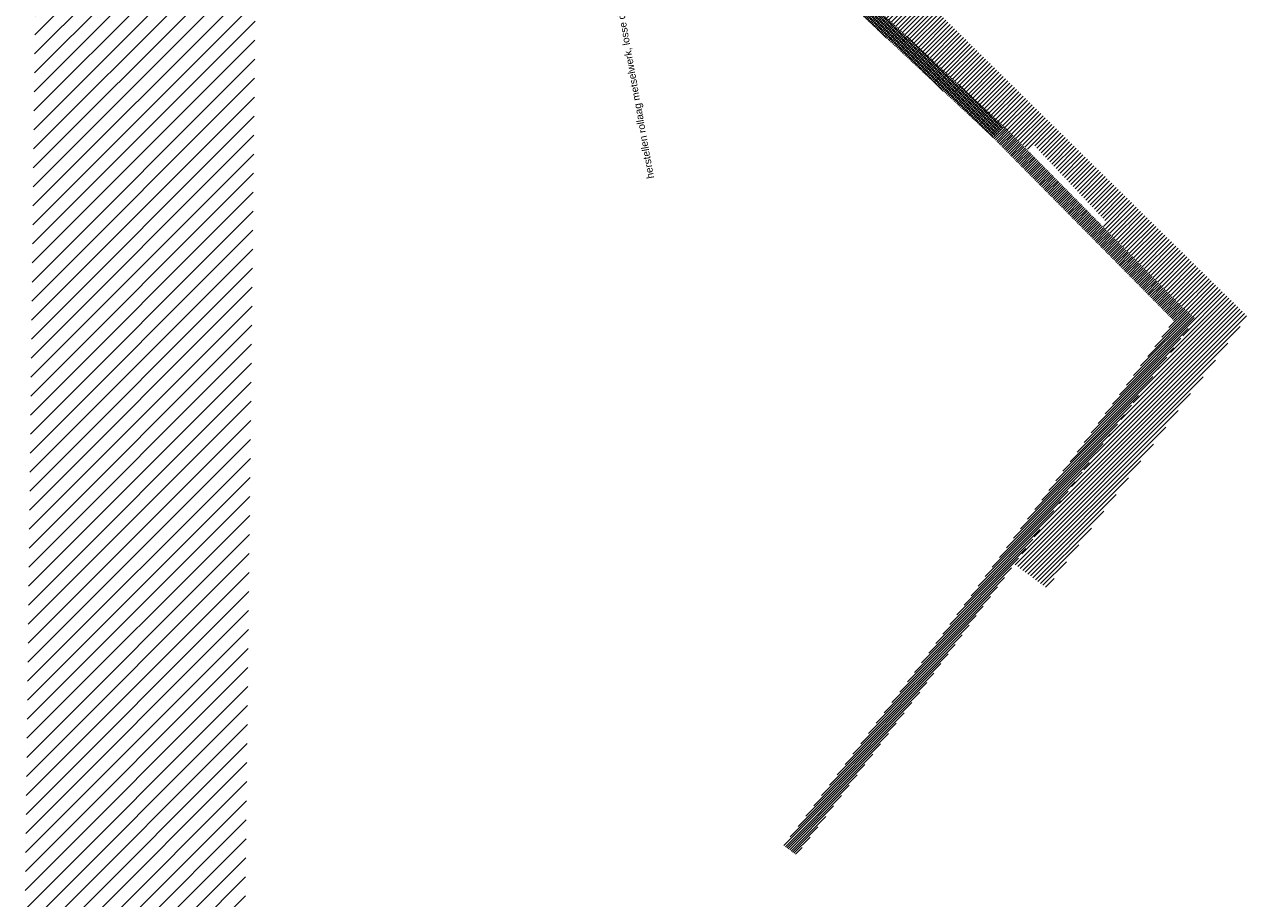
# Model space of a CAD drawing. Extents: x -251883 to 250656, y 0 to 909157.
# Tile 67 of 70: x -1071 to 26547, y 854929 to 874654. Entities that reach past the tile are written whole.
import ezdxf

# ---------------------------------------------------------------- set-up
doc = ezdxf.new("R2010")
doc.units = 0
doc.header["$MEASUREMENT"] = 0
doc.layers.add('A-0070-SYMBOOL', color=8, linetype='Continuous')

# ---------------------------------------------------------------- blocks, each defined once
blk = doc.blocks.new('M-MAATREGELEN_470')
at = {"linetype": 'Continuous', "lineweight": 5}
h = blk.add_hatch(dxfattribs=at)
h.set_pattern_fill('@AV093', color=154, style=0, pattern_type=0)
h.set_pattern_definition([(45, (0, 0), (-49.497475, 49.497475), [])])
h.paths.add_polyline_path([(-122903, 115877), (-122344, 116583), (-119295, 114096), (-113414, 109393), (-105263, 101390), (-109793, 95260), (-110531, 95805), (-106442, 101343), (-106727, 101597), (-108564, 103469), (-108478, 103553), (-110078, 105252), (-110198, 105135), (-114400, 109055)], flags=0)
h = blk.add_hatch(dxfattribs=at)
h.set_pattern_fill('arcerin2', color=8, style=0, pattern_type=0)
h.set_pattern_definition([(45, (0, 0), (-212.13203, 212.13203), [])])
h.paths.add_polyline_path([(-129717, 44546), (-124799, 45245), (-126072, 60807), (-126409, 66979), (-126972, 77282), (-127903, 87352), (-127771, 98944), (-127704, 105054), (-127582, 115904), (-132555, 115927), (-132678, 104965), (-132822, 92116), (-132881, 86895), (-131950, 76822), (-131244, 66611), (-131048, 60752)], flags=0)
h = blk.add_hatch(dxfattribs=at)
h.set_pattern_fill('@AV106', color=231, style=0, pattern_type=0)
h.set_pattern_definition([(45, (0, 0), (-28.284271, 28.284271), [])])
h.paths.add_polyline_path([(-115449, 89237), (-115736, 89454), (-112955, 93126), (-106926, 101293), (-111012, 105426), (-114451, 108637), (-123499, 115886), (-122913, 115885), (-122388, 115456), (-114400, 109055), (-110760, 105683), (-106727, 101597), (-106442, 101343), (-112666, 92910)], flags=0)
h = blk.add_hatch(dxfattribs=at)
h.set_pattern_fill('@AV058', color=30, style=0, pattern_type=0)
h.set_pattern_definition([(135, (0, 0), (-42.426407, -42.426407), [])])
h.paths.add_polyline_path([(-111012, 105426), (-110760, 105683), (-114400, 109055), (-122913, 115885), (-123038, 115886), (-123473, 115887), (-122617, 115179), (-114451, 108637)], flags=0)
at = {"layer": 'A-0070-SYMBOOL', "color": 7, "linetype": 'Continuous', "insert": (-118615, 104528), "char_height": 162, "attachment_point": 7, "rotation": 100.2, "line_spacing_factor": 0.933333}
blk.add_mtext('{\\fArial|b0|i0|c12|p0;herstellen rollaag metselwerk, losse delen uitnemen en opnieuw inboeten, }', dxfattribs=at)

msp = doc.modelspace()

# ---------------------------------------------------------------- block references
msp.add_blockref('M-MAATREGELEN_470', (131810, 766672))

doc.saveas('drawing.dxf')
